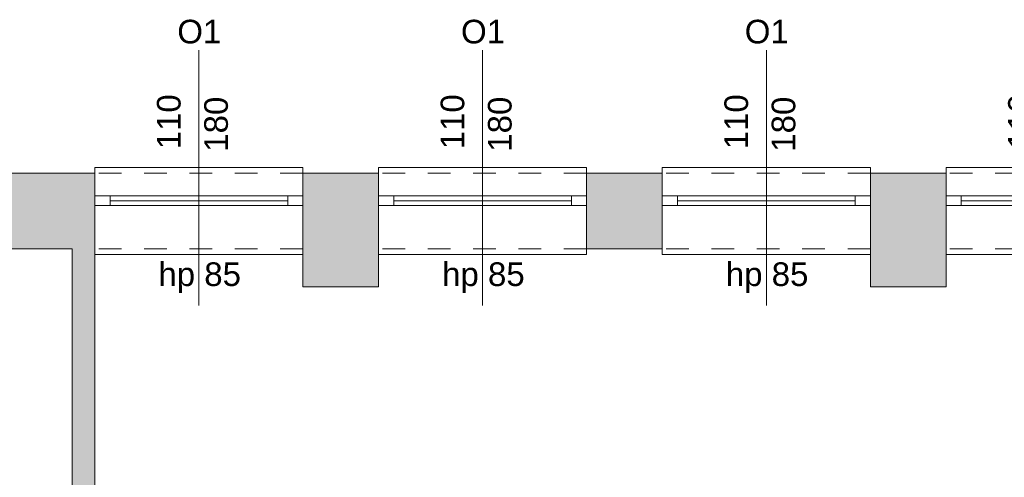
# Model space of a CAD drawing. Header units: millimetres. Extents: x 922208 to 1069538, y -182208 to -99877.
# Tile 231 of 256: x 973689 to 978895, y -128851 to -126429. Entities that reach past the tile are written whole.
import ezdxf

# ---------------------------------------------------------------- set-up
doc = ezdxf.new("R2010")
doc.units = ezdxf.units.MM
doc.header["$MEASUREMENT"] = 0
doc.linetypes.add('HIDDEN', pattern=[20, 10, -10])
doc.linetypes.add('Przerywana', pattern=[240, 120, -120])
for name, color, linetype, lineweight in [('IS_POWRÓT', 5, 'HIDDEN', 30), ('Nowe_220-A Ściany_Nr_pióra__19', 255, 'Continuous', 0), ('Nowe_220-A Ściany_Nr_pióra__23', 7, 'Continuous', 15), ('Nowe_220-A Ściany_Nr_pióra__27', 7, 'Continuous', 25), ('Nowe_220-A Ściany_Nr_pióra__3', 7, 'Continuous', 13), ('Nowe_220-A Ściany_Nr_pióra__7', 7, 'Continuous', 13)]:
    doc.layers.add(name, color=color, linetype=linetype, lineweight=lineweight)
doc.layers.add('Nowe_220-A Ściany_Nr_pióra__45', color=7, linetype='Continuous', lineweight=15, true_color=0x40a5ff)
doc.styles.add('STYL_AUTOMATYCZNY_1', font='arial.ttf')

# ---------------------------------------------------------------- blocks, each defined once
blk = doc.blocks.new('parter01')
at = {"layer": 'Nowe_220-A Ściany_Nr_pióra__19', "linetype": 'Continuous', "lineweight": 0}
for points in [[(973536.55073, -100690.02068), (973536.55073, -101090.02068), (974086.55073, -101090.02068), (974086.55073, -100690.02068)], [(975186.55073, -100690.02068), (975186.55073, -101090.02068), (975586.55073, -101090.02068), (975586.55073, -100690.02068)], [(976686.55073, -100690.02068), (976686.55073, -101090.02068), (977086.55073, -101090.02068), (977086.55073, -100690.02068)], [(978186.55073, -100690.02068), (978186.55073, -101090.02068), (978586.55074, -101090.02068), (978586.55074, -100690.02068)], [(973966.55073, -101090.02068), (973966.55073, -102490.02068), (974086.55073, -102490.02068), (974086.55073, -101090.02068)], [(975186.55073, -101090.02068), (975186.55073, -101290.02068), (975586.55073, -101290.02068), (975586.55073, -101090.02068)], [(978186.55073, -101090.02068), (978186.55073, -101290.02068), (978586.55073, -101290.02068), (978586.55073, -101090.02068)]]:
    blk.add_hatch(color=255, dxfattribs=at).paths.add_polyline_path(points)
at = {"layer": 'Nowe_220-A Ściany_Nr_pióra__23', "color": 7, "linetype": 'Continuous', "lineweight": 0}
for p, q in [((974086.55073, -100810.02068), (974166.55073, -100810.02068)), ((974166.55073, -100810.02068), (974166.55073, -100860.02068)), ((975106.55073, -100860.02068), (975106.55073, -100810.02068)), ((975106.55073, -100810.02068), (975186.55073, -100810.02068)), ((975586.55073, -100810.02068), (975666.55073, -100810.02068)), ((975666.55073, -100810.02068), (975666.55073, -100860.02068)), ((976606.55073, -100860.02068), (976606.55073, -100810.02068)), ((976606.55073, -100810.02068), (976686.55073, -100810.02068)), ((977086.55073, -100810.02068), (977166.55073, -100810.02068)), ((977166.55073, -100810.02068), (977166.55073, -100860.02068)), ((978106.55073, -100860.02068), (978106.55073, -100810.02068)), ((978106.55073, -100810.02068), (978186.55073, -100810.02068)), ((978586.55073, -100810.02068), (978666.55073, -100810.02068)), ((978666.55073, -100810.02068), (978666.55073, -100860.02068)), ((974166.55073, -100860.02068), (974086.55073, -100860.02068)), ((975186.55073, -100860.02068), (975106.55073, -100860.02068)), ((975666.55073, -100860.02068), (975586.55073, -100860.02068)), ((976686.55073, -100860.02068), (976606.55073, -100860.02068)), ((977166.55073, -100860.02068), (977086.55073, -100860.02068)), ((978186.55073, -100860.02068), (978106.55073, -100860.02068)), ((978666.55073, -100860.02068), (978586.55073, -100860.02068))]:
    blk.add_line(p, q, dxfattribs=at)
at = {"layer": 'Nowe_220-A Ściany_Nr_pióra__27', "color": 7, "linetype": 'Continuous', "lineweight": 0}
for p, q in [((974086.55073, -100690.02068), (974086.55073, -100810.02068)), ((974086.55073, -100690.02068), (974086.55073, -100810.02068)), ((975186.55073, -100690.02068), (975186.55073, -100810.02068)), ((975186.55073, -100690.02068), (975186.55073, -100810.02068)), ((975586.55073, -100690.02068), (975586.55073, -100810.02068)), ((975586.55073, -100690.02068), (975586.55073, -100810.02068)), ((976686.55073, -100690.02068), (976686.55073, -100810.02068)), ((976686.55073, -100690.02068), (976686.55073, -100810.02068)), ((977086.55073, -100690.02068), (977086.55073, -100810.02068)), ((977086.55073, -100690.02068), (977086.55073, -100810.02068)), ((978186.55073, -100690.02068), (978186.55073, -100810.02068)), ((978186.55073, -100690.02068), (978186.55073, -100810.02068)), ((978586.55073, -100690.02068), (978586.55073, -100810.02068)), ((978586.55073, -100690.02068), (978586.55073, -100810.02068)), ((974086.55073, -100810.02068), (974086.55073, -100860.02068)), ((974086.55073, -100810.02068), (974086.55073, -100860.02068)), ((974086.55073, -100810.02068), (974086.55073, -100860.02068)), ((975186.55073, -100810.02068), (975186.55073, -100860.02068)), ((975186.55073, -100810.02068), (975186.55073, -100860.02068)), ((975186.55073, -100810.02068), (975186.55073, -100860.02068)), ((975586.55073, -100810.02068), (975586.55073, -100860.02068)), ((975586.55073, -100810.02068), (975586.55073, -100860.02068)), ((975586.55073, -100810.02068), (975586.55073, -100860.02068)), ((976686.55073, -100810.02068), (976686.55073, -100860.02068)), ((976686.55073, -100810.02068), (976686.55073, -100860.02068)), ((976686.55073, -100810.02068), (976686.55073, -100860.02068)), ((977086.55073, -100810.02068), (977086.55073, -100860.02068)), ((977086.55073, -100810.02068), (977086.55073, -100860.02068)), ((977086.55073, -100810.02068), (977086.55073, -100860.02068)), ((978186.55073, -100810.02068), (978186.55073, -100860.02068)), ((978186.55073, -100810.02068), (978186.55073, -100860.02068)), ((978186.55073, -100810.02068), (978186.55073, -100860.02068)), ((978586.55073, -100810.02068), (978586.55073, -100860.02068)), ((978586.55073, -100810.02068), (978586.55073, -100860.02068)), ((978586.55073, -100810.02068), (978586.55073, -100860.02068)), ((974086.55073, -100860.02068), (974086.55073, -101090.02068)), ((974086.55073, -100860.02068), (974086.55073, -101090.02068)), ((975186.55073, -100860.02068), (975186.55073, -101090.02068)), ((975186.55073, -100860.02068), (975186.55073, -101090.02068)), ((975586.55073, -100860.02068), (975586.55073, -101090.02068)), ((975586.55073, -100860.02068), (975586.55073, -101090.02068)), ((976686.55073, -100860.02068), (976686.55073, -101090.02068)), ((976686.55073, -100860.02068), (976686.55073, -101090.02068)), ((977086.55073, -100860.02068), (977086.55073, -101090.02068)), ((977086.55073, -100860.02068), (977086.55073, -101090.02068)), ((978186.55073, -100860.02068), (978186.55073, -101090.02068)), ((978186.55073, -100860.02068), (978186.55073, -101090.02068)), ((978586.55073, -100860.02068), (978586.55073, -101090.02068)), ((978586.55073, -100860.02068), (978586.55073, -101090.02068))]:
    blk.add_line(p, q, dxfattribs=at)
for points in [[(974086.55073, -100690.02068), (973536.55073, -100690.02068)], [(975586.55073, -100690.02068), (975186.55073, -100690.02068)], [(977086.55073, -100690.02068), (976686.55073, -100690.02068)], [(978586.55073, -100690.02068), (978186.55073, -100690.02068)], [(973536.55073, -101090.02068), (973966.55073, -101090.02068)], [(973966.55073, -101090.02068), (973966.55073, -102490.02068)], [(974086.55073, -102430.02068), (974086.55073, -101090.02068)], [(975186.55073, -101090.02068), (975186.55073, -101290.02068)], [(975586.55073, -101290.02068), (975586.55073, -101090.02068)], [(976686.55073, -101090.02068), (977086.55073, -101090.02068)], [(978186.55073, -101090.02068), (978186.55073, -101290.02068)], [(978586.55073, -101290.02068), (978586.55073, -101090.02068)], [(975186.55073, -101290.02068), (975586.55073, -101290.02068)], [(978186.55073, -101290.02068), (978586.55073, -101290.02068)]]:
    blk.add_lwpolyline(points, dxfattribs=at)
at = {"layer": 'Nowe_220-A Ściany_Nr_pióra__3', "color": 7, "linetype": 'Continuous', "lineweight": 0}
for p, q in [((975186.55073, -100660.02068), (974086.55073, -100660.02068)), ((974086.55073, -100660.02068), (974086.55073, -100690.02068)), ((975186.55073, -100690.02068), (975186.55073, -100660.02068)), ((976686.55073, -100660.02068), (975586.55073, -100660.02068)), ((975586.55073, -100660.02068), (975586.55073, -100690.02068)), ((976686.55073, -100690.02068), (976686.55073, -100660.02068)), ((978186.55073, -100660.02068), (977086.55073, -100660.02068)), ((977086.55073, -100660.02068), (977086.55073, -100690.02068)), ((978186.55073, -100690.02068), (978186.55073, -100660.02068)), ((979686.55073, -100660.02068), (978586.55073, -100660.02068)), ((978586.55073, -100660.02068), (978586.55073, -100690.02068)), ((974166.55073, -100810.02068), (975106.55073, -100810.02068)), ((975666.55073, -100810.02068), (976606.55073, -100810.02068)), ((977166.55073, -100810.02068), (978106.55073, -100810.02068)), ((978666.55073, -100810.02068), (979606.55073, -100810.02068)), ((975106.55073, -100835.02068), (974166.55073, -100835.02068)), ((975106.55073, -100860.02068), (974166.55073, -100860.02068)), ((976606.55073, -100835.02068), (975666.55073, -100835.02068)), ((976606.55073, -100860.02068), (975666.55073, -100860.02068)), ((978106.55073, -100835.02068), (977166.55073, -100835.02068)), ((978106.55073, -100860.02068), (977166.55073, -100860.02068)), ((979606.55073, -100835.02068), (978666.55073, -100835.02068)), ((979606.55073, -100860.02068), (978666.55073, -100860.02068)), ((974086.55073, -101120.02068), (974086.55073, -101090.02068)), ((975186.55073, -101090.02068), (975186.55073, -101120.02068)), ((975586.55073, -101120.02068), (975586.55073, -101090.02068)), ((976686.55073, -101090.02068), (976686.55073, -101120.02068)), ((977086.55073, -101120.02068), (977086.55073, -101090.02068)), ((978186.55073, -101090.02068), (978186.55073, -101120.02068)), ((978586.55073, -101120.02068), (978586.55073, -101090.02068)), ((975186.55073, -101120.02068), (974086.55073, -101120.02068)), ((976686.55073, -101120.02068), (975586.55073, -101120.02068)), ((978186.55073, -101120.02068), (977086.55073, -101120.02068)), ((979686.55073, -101120.02068), (978586.55073, -101120.02068))]:
    blk.add_line(p, q, dxfattribs=at)
at = {"layer": 'Nowe_220-A Ściany_Nr_pióra__3', "color": 7, "linetype": 'Przerywana', "lineweight": 0}
for p, q in [((975186.55073, -100690.02068), (974086.55073, -100690.02068)), ((976686.55073, -100690.02068), (975586.55073, -100690.02068)), ((978186.55073, -100690.02068), (977086.55073, -100690.02068)), ((979686.55073, -100690.02068), (978586.55073, -100690.02068)), ((975186.55073, -101090.02068), (974086.55073, -101090.02068)), ((976686.55073, -101090.02068), (975586.55073, -101090.02068)), ((978186.55073, -101090.02068), (977086.55073, -101090.02068)), ((979686.55073, -101090.02068), (978586.55073, -101090.02068))]:
    blk.add_line(p, q, dxfattribs=at)
at = {"layer": 'Nowe_220-A Ściany_Nr_pióra__45', "color": 161, "linetype": 'Continuous', "lineweight": 0, "true_color": 0x40a5ff}
for p, q in [((974636.55073, -100038.23497), (974636.55073, -101390.02068)), ((976136.55073, -100038.23497), (976136.55073, -101390.02068)), ((977636.55073, -100038.23497), (977636.55073, -101390.02068))]:
    blk.add_line(p, q, dxfattribs=at)
at = {"layer": 'Nowe_220-A Ściany_Nr_pióra__7', "color": 7, "linetype": 'Continuous', "lineweight": 0, "char_height": 125, "attachment_point": 7, "style": 'STYL_AUTOMATYCZNY_1'}
for s, insert in [('\\A1;{\\pql;\\pt0;\\fArial|b0|i0|c238|p0;\\W1.000000;O1\\fArial|b0|i0|c238|p0;\\W1.000000;\\fArial|b0|i0|c238|p0;\\W1.000000;\\fArial|b0|i0|c238|p0;\\W1.000000;}', (974522.20898, -100004.61289)), ('\\A1;{\\pql;\\pt0;\\fArial|b0|i0|c238|p0;\\W1.000000;O1\\fArial|b0|i0|c238|p0;\\W1.000000;\\fArial|b0|i0|c238|p0;\\W1.000000;\\fArial|b0|i0|c238|p0;\\W1.000000;}', (976022.20898, -100004.61289)), ('\\A1;{\\pql;\\pt0;\\fArial|b0|i0|c238|p0;\\W1.000000;O1\\fArial|b0|i0|c238|p0;\\W1.000000;\\fArial|b0|i0|c238|p0;\\W1.000000;\\fArial|b0|i0|c238|p0;\\W1.000000;}', (977522.20898, -100004.61289)), ('\\A1;{\\pql;\\pt0;\\fArial|b0|i0|c238|p0;\\W1.000000;hp 85\\fArial|b0|i0|c238|p0;\\W1.000000;\\A1{\\H.66x;\\S^  ;}\\fArial|b0|i0|c238|p0;\\W1.000000;\\fArial|b0|i0|c238|p0;\\W1.000000;}', (974422.05573, -101324.08834)), ('\\A1;{\\pql;\\pt0;\\fArial|b0|i0|c238|p0;\\W1.000000;hp 85\\fArial|b0|i0|c238|p0;\\W1.000000;\\A1{\\H.66x;\\S^  ;}\\fArial|b0|i0|c238|p0;\\W1.000000;\\fArial|b0|i0|c238|p0;\\W1.000000;}', (975922.05573, -101324.08834)), ('\\A1;{\\pql;\\pt0;\\fArial|b0|i0|c238|p0;\\W1.000000;hp 85\\fArial|b0|i0|c238|p0;\\W1.000000;\\A1{\\H.66x;\\S^  ;}\\fArial|b0|i0|c238|p0;\\W1.000000;\\fArial|b0|i0|c238|p0;\\W1.000000;}', (977422.05573, -101324.08834))]:
    blk.add_mtext(s, dxfattribs=dict(at, insert=insert))
at = {"layer": 'Nowe_220-A Ściany_Nr_pióra__7', "color": 7, "linetype": 'Continuous', "lineweight": 0, "char_height": 125, "attachment_point": 7, "rotation": 90, "style": 'STYL_AUTOMATYCZNY_1'}
for s, insert in [('\\A1;{\\pql;\\pt0;\\fArial|b0|i0|c238|p0;\\W1.000000;110\\fArial|b0|i0|c238|p0;\\W1.000000;\\A1{\\H.66x;\\S^  ;}\\fArial|b0|i0|c238|p0;\\W1.000000;\\fArial|b0|i0|c238|p0;\\W1.000000;}', (974576.14293, -100563.31868)), ('\\A1;{\\pql;\\pt0;\\fArial|b0|i0|c238|p0;\\W1.000000;180\\fArial|b0|i0|c238|p0;\\W1.000000;\\A1{\\H.66x;\\S^  ;}\\fArial|b0|i0|c238|p0;\\W1.000000;\\fArial|b0|i0|c238|p0;\\W1.000000;}', (974826.14293, -100576.04218)), ('\\A1;{\\pql;\\pt0;\\fArial|b0|i0|c238|p0;\\W1.000000;110\\fArial|b0|i0|c238|p0;\\W1.000000;\\A1{\\H.66x;\\S^  ;}\\fArial|b0|i0|c238|p0;\\W1.000000;\\fArial|b0|i0|c238|p0;\\W1.000000;}', (976076.14293, -100563.31868)), ('\\A1;{\\pql;\\pt0;\\fArial|b0|i0|c238|p0;\\W1.000000;180\\fArial|b0|i0|c238|p0;\\W1.000000;\\A1{\\H.66x;\\S^  ;}\\fArial|b0|i0|c238|p0;\\W1.000000;\\fArial|b0|i0|c238|p0;\\W1.000000;}', (976326.14293, -100576.04218)), ('\\A1;{\\pql;\\pt0;\\fArial|b0|i0|c238|p0;\\W1.000000;110\\fArial|b0|i0|c238|p0;\\W1.000000;\\A1{\\H.66x;\\S^  ;}\\fArial|b0|i0|c238|p0;\\W1.000000;\\fArial|b0|i0|c238|p0;\\W1.000000;}', (977576.14293, -100563.31868)), ('\\A1;{\\pql;\\pt0;\\fArial|b0|i0|c238|p0;\\W1.000000;180\\fArial|b0|i0|c238|p0;\\W1.000000;\\A1{\\H.66x;\\S^  ;}\\fArial|b0|i0|c238|p0;\\W1.000000;\\fArial|b0|i0|c238|p0;\\W1.000000;}', (977826.14293, -100576.04218)), ('\\A1;{\\pql;\\pt0;\\fArial|b0|i0|c238|p0;\\W1.000000;110\\fArial|b0|i0|c238|p0;\\W1.000000;\\A1{\\H.66x;\\S^  ;}\\fArial|b0|i0|c238|p0;\\W1.000000;\\fArial|b0|i0|c238|p0;\\W1.000000;}', (979076.14293, -100563.31868)), ('\\A1;{\\pql;\\pt0;\\fArial|b0|i0|c238|p0;\\W1.000000;180\\fArial|b0|i0|c238|p0;\\W1.000000;\\A1{\\H.66x;\\S^  ;}\\fArial|b0|i0|c238|p0;\\W1.000000;\\fArial|b0|i0|c238|p0;\\W1.000000;}', (979326.14293, -100576.04218))]:
    blk.add_mtext(s, dxfattribs=dict(at, insert=insert))

msp = doc.modelspace()

# ---------------------------------------------------------------- block references
at = {"layer": 'IS_POWRÓT', "color": 27, "linetype": 'ByBlock', "lineweight": 30}
msp.add_blockref('parter01', (0, -26552.1), dxfattribs=at)

doc.saveas('drawing.dxf')
